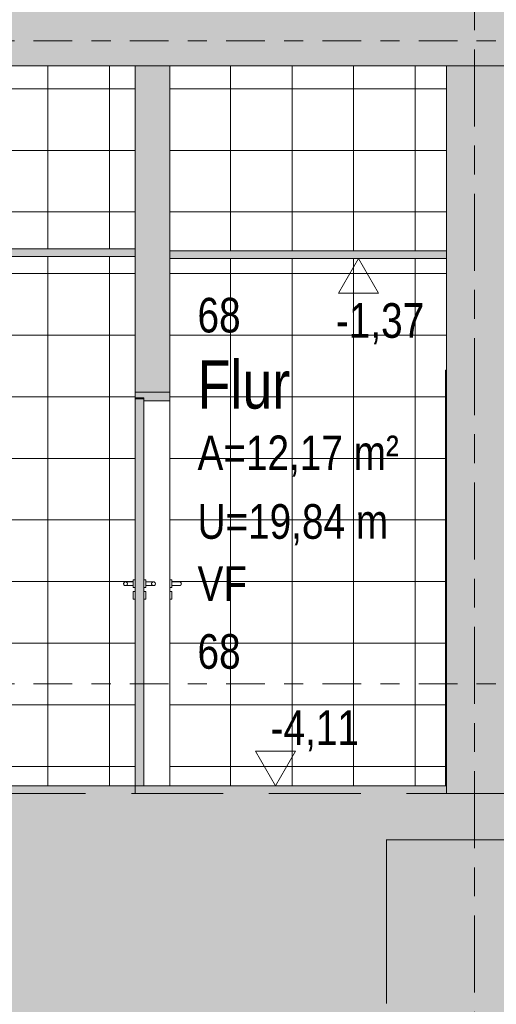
# Model space of a CAD drawing. Header units: metres. Extents: x 2 to 230, y -14 to 869.
# Tile 32 of 71: x 61.07 to 63.54, y -8.04 to -2.92. Entities that reach past the tile are written whole.
import ezdxf

# ---------------------------------------------------------------- set-up
doc = ezdxf.new("R2010")
doc.units = ezdxf.units.M
for name, pattern in [('_Ebene_', [0.4, 0.2, -0.1, 0, -0.1]), ('_Rasterlinie_', [0.75, 0.4, -0.1, 0.15, -0.1]), ('Abgebrochen', [0.714375, 0.47625, -0.238125])]:
    doc.linetypes.add(name, pattern=pattern)
for name, color, linetype, lineweight in [('A_Detailelemente', 7, 'Continuous', 9), ('A_Ebenen', 50, 'Continuous', 5), ('A_Geschossdecken', 7, 'Continuous', 5), ('A_Geschossdecken_Schraffur', 7, 'Continuous', 5), ('A_Hoehenkoten', 124, 'Continuous', 5), ('A_Raster', 128, 'Continuous', 5), ('A_Raum-Txt', 16, 'Continuous', 5), ('A_Tragwerksstützen', 7, 'Continuous', 5), ('A_Tuer', 128, 'Continuous', 5), ('A_Türen_Element', 128, 'Continuous', 5), ('A_Türen_Rahmen', 128, 'Continuous', 5), ('A_Wand', 244, 'Continuous', 5), ('A_Wand_Schraff', 1, 'Continuous', 5), ('A_Wände_Oberflächenschraffur', 244, 'Continuous', 5)]:
    doc.layers.add(name, color=color, linetype=linetype, lineweight=lineweight)
doc.styles.add('Arial', font='arial.ttf', dxfattribs={"width": 0.8, "height": 0.18})
doc.styles.add('Arial_B', font='txt', dxfattribs={"width": 0.8, "height": 0.25})
pattern_1 = [(0, (0.09525, 18.796), (0, 0.32), []), (90, (0.09525, 18.796), (-0.32, 2e-17), [])]
pattern_2 = [(0, (0.08325, 18.796), (0, 0.32), []), (90, (0.08325, 18.796), (-0.32, 2e-17), [])]

# ---------------------------------------------------------------- blocks, each defined once
blk = doc.blocks.new('TU DF 1 - Rahmenstock flächenbündig variabel - DL - H - 840 x 2000-8069387-G')
at = {"layer": 'A_Tuer', "color": 250, "lineweight": 9}
for p, q in [((18.4067, -5.8351), (18.3971, -5.8351)), ((18.3971, -5.8751), (18.4067, -5.8751)), ((18.4467, -5.8451), (18.4067, -5.8451)), ((18.4467, -5.8451), (18.4067, -5.8451)), ((18.4067, -5.8651), (18.4467, -5.8651)), ((18.4067, -5.8651), (18.4467, -5.8651)), ((18.4467, -5.8451), (18.4466, -5.8451)), ((18.4467, -5.8451), (18.4466, -5.8451)), ((18.4466, -5.8651), (18.4467, -5.8651)), ((18.4466, -5.8651), (18.4467, -5.8651)), ((18.4067, -5.8951), (18.3971, -5.8951)), ((18.3971, -5.9351), (18.4067, -5.9351))]:
    blk.add_line(p, q, dxfattribs=at)
for centre, start_param, end_param in [((18.4067, -5.8551), 4.712389, 6.283185), ((18.4067, -5.8551), 3.141593, 4.712389), ((18.4067, -5.9151), 4.712389, 6.283185), ((18.4067, -5.9151), 3.141593, 4.712389)]:
    blk.add_ellipse(centre, major_axis=(0, 0.02), ratio=0.000815, start_param=start_param, end_param=end_param, dxfattribs=at)
for points, knots in [([(18.4567, -5.8551), (18.4567, -5.8542), (18.4566, -5.8529), (18.456, -5.8513), (18.4554, -5.8501), (18.4548, -5.8492), (18.4543, -5.8485), (18.4537, -5.8479), (18.4528, -5.8471), (18.4519, -5.8465), (18.4512, -5.8461), (18.4506, -5.8459), (18.4499, -5.8456), (18.4493, -5.8454), (18.4487, -5.8453), (18.448, -5.8452), (18.4474, -5.8451), (18.447, -5.8451), (18.4467, -5.8451)], [0, 0, 0, 0, 0.0833333, 0.125, 0.1666667, 0.2083333, 0.2291667, 0.25, 0.2916667, 0.3333333, 0.3541667, 0.375, 0.3958333, 0.4166667, 0.4375, 0.4583333, 0.4791667, 0.5, 0.5, 0.5, 0.5]), ([(18.4567, -5.8551), (18.4567, -5.8542), (18.4566, -5.8529), (18.456, -5.8513), (18.4554, -5.8501), (18.4548, -5.8492), (18.4543, -5.8485), (18.4537, -5.8479), (18.4528, -5.8471), (18.4519, -5.8465), (18.4512, -5.8461), (18.4506, -5.8459), (18.4499, -5.8456), (18.4493, -5.8454), (18.4487, -5.8453), (18.448, -5.8452), (18.4474, -5.8451), (18.447, -5.8451), (18.4467, -5.8451)], [0, 0, 0, 0, 0.0833333, 0.125, 0.1666667, 0.2083333, 0.2291667, 0.25, 0.2916667, 0.3333333, 0.3541667, 0.375, 0.3958333, 0.4166667, 0.4375, 0.4583333, 0.4791667, 0.5, 0.5, 0.5, 0.5]), ([(18.4467, -5.8651), (18.447, -5.8651), (18.4474, -5.8651), (18.448, -5.865), (18.4487, -5.8649), (18.4493, -5.8648), (18.4499, -5.8646), (18.4506, -5.8643), (18.4512, -5.8641), (18.4517, -5.8638), (18.4523, -5.8634), (18.453, -5.8629), (18.4537, -5.8623), (18.4543, -5.8617), (18.4548, -5.861), (18.4554, -5.8601), (18.456, -5.8589), (18.4566, -5.8573), (18.4567, -5.856), (18.4567, -5.8551)], [0.5, 0.5, 0.5, 0.5, 0.5208333, 0.5416667, 0.5625, 0.5833333, 0.6041667, 0.625, 0.6458333, 0.6666667, 0.6875, 0.7083333, 0.75, 0.7708333, 0.7916667, 0.8333333, 0.875, 0.9166667, 1, 1, 1, 1]), ([(18.4467, -5.8651), (18.447, -5.8651), (18.4474, -5.8651), (18.448, -5.865), (18.4487, -5.8649), (18.4493, -5.8648), (18.4499, -5.8646), (18.4506, -5.8643), (18.4512, -5.8641), (18.4517, -5.8638), (18.4523, -5.8634), (18.453, -5.8629), (18.4537, -5.8623), (18.4543, -5.8617), (18.4548, -5.861), (18.4554, -5.8601), (18.456, -5.8589), (18.4566, -5.8573), (18.4567, -5.856), (18.4567, -5.8551)], [0.5, 0.5, 0.5, 0.5, 0.5208333, 0.5416667, 0.5625, 0.5833333, 0.6041667, 0.625, 0.6458333, 0.6666667, 0.6875, 0.7083333, 0.75, 0.7708333, 0.7916667, 0.8333333, 0.875, 0.9166667, 1, 1, 1, 1])]:
    blk.add_open_spline(points, degree=3, knots=knots, dxfattribs=at)
blk = doc.blocks.new('TU DF 1 - Rahmenstock flächenbündig variabel - DL - H - 840 x 2000-8069379-G')
at = {"layer": 'A_Tuer', "lineweight": 9}
for points in [[(18.3973, -4.9051), (18.3973, -4.8601), (18.2173, -4.8601), (18.2173, -4.8901), (18.2623, -4.8901), (18.2623, -4.9051)], [(18.2623, -6.9051), (18.2623, -4.8941), (18.2173, -4.8941), (18.2173, -6.9051)]]:
    blk.add_hatch(color=253, dxfattribs=at).paths.add_polyline_path(points, flags=0)
at = {"layer": 'A_Tuer', "color": 250, "lineweight": 9}
for p, q in [((18.2072, -5.8451), (18.1672, -5.8451)), ((18.1673, -5.8451), (18.1672, -5.8451)), ((18.2072, -5.8451), (18.1672, -5.8451)), ((18.1673, -5.8451), (18.1672, -5.8451)), ((18.1672, -5.8651), (18.2072, -5.8651)), ((18.1672, -5.8651), (18.1673, -5.8651)), ((18.1672, -5.8651), (18.2072, -5.8651)), ((18.1672, -5.8651), (18.1673, -5.8651)), ((18.2172, -5.8351), (18.2072, -5.8351)), ((18.2072, -5.8751), (18.2172, -5.8751)), ((18.2722, -5.8351), (18.2623, -5.8351)), ((18.2623, -5.8751), (18.2722, -5.8751)), ((18.3122, -5.8451), (18.2722, -5.8451)), ((18.3122, -5.8451), (18.2722, -5.8451)), ((18.2722, -5.8651), (18.3122, -5.8651)), ((18.2722, -5.8651), (18.3122, -5.8651)), ((18.3123, -5.8451), (18.3122, -5.8451)), ((18.3123, -5.8451), (18.3122, -5.8451)), ((18.3122, -5.8651), (18.3123, -5.8651)), ((18.3122, -5.8651), (18.3123, -5.8651)), ((18.2172, -5.8951), (18.2072, -5.8951)), ((18.2722, -5.8951), (18.2623, -5.8951)), ((18.2072, -5.9351), (18.2172, -5.9351)), ((18.2623, -5.9351), (18.2722, -5.9351))]:
    blk.add_line(p, q, dxfattribs=at)
for centre, major_axis, ratio, start_param, end_param in [((18.1673, -5.8551), (0, 0.01), 1, 4.712389, 7.853982), ((18.1673, -5.8551), (0, 0.01), 1, 4.712389, 7.853982), ((18.1673, -5.8551), (0, 0.01), 1, 1.570796, 4.712389), ((18.1673, -5.8551), (0, 0.01), 1, 1.570796, 4.712389), ((18.2072, -5.8551), (0, 0.02), 0.000815, 4.712389, 6.283185), ((18.2072, -5.8551), (0, 0.02), 0.000815, 3.141593, 4.712389), ((18.2172, -5.8551), (0, 0.02), 0.000815, 4.712389, 6.283185), ((18.2172, -5.8551), (0, 0.02), 0.000815, 3.141593, 4.712389), ((18.2722, -5.8551), (0, 0.02), 0.000815, 4.712389, 6.283185), ((18.2722, -5.8551), (0, 0.02), 0.000815, 3.141593, 4.712389), ((18.3123, -5.8551), (0, 0.01), 1, 4.712389, 7.853982), ((18.3123, -5.8551), (0, 0.01), 1, 4.712389, 7.853982), ((18.3123, -5.8551), (0, 0.01), 1, 1.570796, 4.712389), ((18.3123, -5.8551), (0, 0.01), 1, 1.570796, 4.712389), ((18.2072, -5.9151), (0, 0.02), 0.000815, 4.712389, 6.283185), ((18.2072, -5.9151), (0, 0.02), 0.000815, 3.141593, 4.712389), ((18.2172, -5.9151), (0, 0.02), 0.000815, 4.712389, 6.283185), ((18.2172, -5.9151), (0, 0.02), 0.000815, 3.141593, 4.712389), ((18.2722, -5.9151), (0, 0.02), 0.000815, 4.712389, 6.283185), ((18.2722, -5.9151), (0, 0.02), 0.000815, 3.141593, 4.712389)]:
    blk.add_ellipse(centre, major_axis=major_axis, ratio=ratio, start_param=start_param, end_param=end_param, dxfattribs=at)
for points, knots in [([(18.1572, -5.8551), (18.1572, -5.8542), (18.1573, -5.8529), (18.1579, -5.8513), (18.1585, -5.8501), (18.1591, -5.8492), (18.1596, -5.8485), (18.1602, -5.8479), (18.1611, -5.8471), (18.162, -5.8465), (18.1627, -5.8461), (18.1633, -5.8459), (18.164, -5.8456), (18.1646, -5.8454), (18.1652, -5.8453), (18.1659, -5.8452), (18.1665, -5.8451), (18.1672, -5.8451), (18.1678, -5.8451), (18.1685, -5.8452), (18.1691, -5.8453), (18.1698, -5.8454), (18.1704, -5.8456), (18.171, -5.8459), (18.1716, -5.8461), (18.1722, -5.8464), (18.1727, -5.8468), (18.1735, -5.8473), (18.1741, -5.8479), (18.1747, -5.8485), (18.1752, -5.8491), (18.1755, -5.8496), (18.1757, -5.8499)], [0, 0, 0, 0, 0.0833333, 0.125, 0.1666667, 0.2083333, 0.2291667, 0.25, 0.2916667, 0.3333333, 0.3541667, 0.375, 0.3958333, 0.4166667, 0.4375, 0.4583333, 0.4791667, 0.5, 0.5208333, 0.5416667, 0.5625, 0.5833333, 0.6041667, 0.625, 0.6458333, 0.6666667, 0.6875, 0.7083333, 0.75, 0.7708333, 0.7916667, 0.8265127, 0.8265127, 0.8265127, 0.8265127]), ([(18.1572, -5.8551), (18.1572, -5.8542), (18.1573, -5.8529), (18.1579, -5.8513), (18.1585, -5.8501), (18.1591, -5.8492), (18.1596, -5.8485), (18.1602, -5.8479), (18.1611, -5.8471), (18.162, -5.8465), (18.1627, -5.8461), (18.1633, -5.8459), (18.164, -5.8456), (18.1646, -5.8454), (18.1652, -5.8453), (18.1659, -5.8452), (18.1665, -5.8451), (18.1672, -5.8451), (18.1678, -5.8451), (18.1685, -5.8452), (18.1691, -5.8453), (18.1698, -5.8454), (18.1704, -5.8456), (18.171, -5.8459), (18.1716, -5.8461), (18.1722, -5.8464), (18.1727, -5.8468), (18.1735, -5.8473), (18.1741, -5.8479), (18.1747, -5.8485), (18.1752, -5.8491), (18.1755, -5.8496), (18.1757, -5.8499)], [0, 0, 0, 0, 0.0833333, 0.125, 0.1666667, 0.2083333, 0.2291667, 0.25, 0.2916667, 0.3333333, 0.3541667, 0.375, 0.3958333, 0.4166667, 0.4375, 0.4583333, 0.4791667, 0.5, 0.5208333, 0.5416667, 0.5625, 0.5833333, 0.6041667, 0.625, 0.6458333, 0.6666667, 0.6875, 0.7083333, 0.75, 0.7708333, 0.7916667, 0.8265127, 0.8265127, 0.8265127, 0.8265127]), ([(18.1722, -5.8638), (18.172, -5.8639), (18.1716, -5.8641), (18.171, -5.8643), (18.1704, -5.8646), (18.1698, -5.8648), (18.1691, -5.8649), (18.1685, -5.865), (18.1678, -5.8651), (18.1672, -5.8651), (18.1665, -5.8651), (18.1659, -5.865), (18.1652, -5.8649), (18.1646, -5.8648), (18.164, -5.8646), (18.1633, -5.8643), (18.1627, -5.8641), (18.1622, -5.8638), (18.1616, -5.8634), (18.1609, -5.8629), (18.1602, -5.8623), (18.1596, -5.8617), (18.1591, -5.861), (18.1585, -5.8601), (18.1579, -5.8589), (18.1573, -5.8573), (18.1572, -5.856), (18.1572, -5.8551)], [0.3333333, 0.3333333, 0.3333333, 0.3333333, 0.3541667, 0.375, 0.3958333, 0.4166667, 0.4375, 0.4583333, 0.4791667, 0.5, 0.5208333, 0.5416667, 0.5625, 0.5833333, 0.6041667, 0.625, 0.6458333, 0.6666667, 0.6875, 0.7083333, 0.75, 0.7708333, 0.7916667, 0.8333333, 0.875, 0.9166667, 1, 1, 1, 1]), ([(18.1722, -5.8638), (18.172, -5.8639), (18.1716, -5.8641), (18.171, -5.8643), (18.1704, -5.8646), (18.1698, -5.8648), (18.1691, -5.8649), (18.1685, -5.865), (18.1678, -5.8651), (18.1672, -5.8651), (18.1665, -5.8651), (18.1659, -5.865), (18.1652, -5.8649), (18.1646, -5.8648), (18.164, -5.8646), (18.1633, -5.8643), (18.1627, -5.8641), (18.1622, -5.8638), (18.1616, -5.8634), (18.1609, -5.8629), (18.1602, -5.8623), (18.1596, -5.8617), (18.1591, -5.861), (18.1585, -5.8601), (18.1579, -5.8589), (18.1573, -5.8573), (18.1572, -5.856), (18.1572, -5.8551)], [0.3333333, 0.3333333, 0.3333333, 0.3333333, 0.3541667, 0.375, 0.3958333, 0.4166667, 0.4375, 0.4583333, 0.4791667, 0.5, 0.5208333, 0.5416667, 0.5625, 0.5833333, 0.6041667, 0.625, 0.6458333, 0.6666667, 0.6875, 0.7083333, 0.75, 0.7708333, 0.7916667, 0.8333333, 0.875, 0.9166667, 1, 1, 1, 1]), ([(18.1756, -5.8605), (18.1754, -5.8607), (18.1752, -5.8612), (18.1747, -5.8617), (18.1741, -5.8623), (18.1734, -5.8629), (18.1728, -5.8634), (18.1726, -5.8635)], [0.1824001, 0.1824001, 0.1824001, 0.1824001, 0.2083333, 0.2291667, 0.25, 0.2916667, 0.3171829, 0.3171829, 0.3171829, 0.3171829]), ([(18.1756, -5.8605), (18.1754, -5.8607), (18.1752, -5.8612), (18.1747, -5.8617), (18.1741, -5.8623), (18.1734, -5.8629), (18.1728, -5.8634), (18.1726, -5.8635)], [0.1824001, 0.1824001, 0.1824001, 0.1824001, 0.2083333, 0.2291667, 0.25, 0.2916667, 0.3171829, 0.3171829, 0.3171829, 0.3171829]), ([(18.3022, -5.8551), (18.3022, -5.8542), (18.3024, -5.8529), (18.3029, -5.8513), (18.3035, -5.8501), (18.3041, -5.8492), (18.3047, -5.8485), (18.3053, -5.8479), (18.3061, -5.8471), (18.307, -5.8465), (18.3077, -5.8461), (18.3083, -5.8459), (18.309, -5.8456), (18.3096, -5.8454), (18.3102, -5.8453), (18.3109, -5.8452), (18.3115, -5.8451), (18.3122, -5.8451), (18.3128, -5.8451), (18.3135, -5.8452), (18.3141, -5.8453), (18.3148, -5.8454), (18.3154, -5.8456), (18.316, -5.8459), (18.3166, -5.8461), (18.317, -5.8463), (18.3172, -5.8464)], [0, 0, 0, 0, 0.0833333, 0.125, 0.1666667, 0.2083333, 0.2291667, 0.25, 0.2916667, 0.3333333, 0.3541667, 0.375, 0.3958333, 0.4166667, 0.4375, 0.4583333, 0.4791667, 0.5, 0.5208333, 0.5416667, 0.5625, 0.5833333, 0.6041667, 0.625, 0.6458333, 0.6666667, 0.6666667, 0.6666667, 0.6666667]), ([(18.3022, -5.8551), (18.3022, -5.8542), (18.3024, -5.8529), (18.3029, -5.8513), (18.3035, -5.8501), (18.3041, -5.8492), (18.3047, -5.8485), (18.3053, -5.8479), (18.3061, -5.8471), (18.307, -5.8465), (18.3077, -5.8461), (18.3083, -5.8459), (18.309, -5.8456), (18.3096, -5.8454), (18.3102, -5.8453), (18.3109, -5.8452), (18.3115, -5.8451), (18.3122, -5.8451), (18.3128, -5.8451), (18.3135, -5.8452), (18.3141, -5.8453), (18.3148, -5.8454), (18.3154, -5.8456), (18.316, -5.8459), (18.3166, -5.8461), (18.317, -5.8463), (18.3172, -5.8464)], [0, 0, 0, 0, 0.0833333, 0.125, 0.1666667, 0.2083333, 0.2291667, 0.25, 0.2916667, 0.3333333, 0.3541667, 0.375, 0.3958333, 0.4166667, 0.4375, 0.4583333, 0.4791667, 0.5, 0.5208333, 0.5416667, 0.5625, 0.5833333, 0.6041667, 0.625, 0.6458333, 0.6666667, 0.6666667, 0.6666667, 0.6666667]), ([(18.319, -5.8624), (18.3187, -5.8627), (18.3182, -5.8631), (18.3174, -5.8637), (18.3166, -5.8641), (18.316, -5.8643), (18.3154, -5.8646), (18.3148, -5.8648), (18.3141, -5.8649), (18.3135, -5.865), (18.3128, -5.8651), (18.3122, -5.8651), (18.3115, -5.8651), (18.3109, -5.865), (18.3102, -5.8649), (18.3096, -5.8648), (18.309, -5.8646), (18.3083, -5.8643), (18.3077, -5.8641), (18.3072, -5.8638), (18.3066, -5.8634), (18.3059, -5.8629), (18.3053, -5.8623), (18.3047, -5.8617), (18.3041, -5.861), (18.3035, -5.8601), (18.3029, -5.8589), (18.3024, -5.8573), (18.3022, -5.856), (18.3022, -5.8551)], [0.2626317, 0.2626317, 0.2626317, 0.2626317, 0.2916667, 0.3333333, 0.3541667, 0.375, 0.3958333, 0.4166667, 0.4375, 0.4583333, 0.4791667, 0.5, 0.5208333, 0.5416667, 0.5625, 0.5833333, 0.6041667, 0.625, 0.6458333, 0.6666667, 0.6875, 0.7083333, 0.75, 0.7708333, 0.7916667, 0.8333333, 0.875, 0.9166667, 1, 1, 1, 1]), ([(18.319, -5.8624), (18.3187, -5.8627), (18.3182, -5.8631), (18.3174, -5.8637), (18.3166, -5.8641), (18.316, -5.8643), (18.3154, -5.8646), (18.3148, -5.8648), (18.3141, -5.8649), (18.3135, -5.865), (18.3128, -5.8651), (18.3122, -5.8651), (18.3115, -5.8651), (18.3109, -5.865), (18.3102, -5.8649), (18.3096, -5.8648), (18.309, -5.8646), (18.3083, -5.8643), (18.3077, -5.8641), (18.3072, -5.8638), (18.3066, -5.8634), (18.3059, -5.8629), (18.3053, -5.8623), (18.3047, -5.8617), (18.3041, -5.861), (18.3035, -5.8601), (18.3029, -5.8589), (18.3024, -5.8573), (18.3022, -5.856), (18.3022, -5.8551)], [0.2626317, 0.2626317, 0.2626317, 0.2626317, 0.2916667, 0.3333333, 0.3541667, 0.375, 0.3958333, 0.4166667, 0.4375, 0.4583333, 0.4791667, 0.5, 0.5208333, 0.5416667, 0.5625, 0.5833333, 0.6041667, 0.625, 0.6458333, 0.6666667, 0.6875, 0.7083333, 0.75, 0.7708333, 0.7916667, 0.8333333, 0.875, 0.9166667, 1, 1, 1, 1]), ([(18.3174, -5.8466), (18.3175, -5.8467), (18.3178, -5.8468), (18.3184, -5.8473), (18.3191, -5.8479), (18.3197, -5.8485), (18.3202, -5.8492), (18.3209, -5.8501), (18.3214, -5.8512), (18.3216, -5.8519), (18.3217, -5.8522)], [0.6766542, 0.6766542, 0.6766542, 0.6766542, 0.6875, 0.7083333, 0.75, 0.7708333, 0.7916667, 0.8333333, 0.875, 0.9063372, 0.9063372, 0.9063372, 0.9063372]), ([(18.3174, -5.8466), (18.3175, -5.8467), (18.3178, -5.8468), (18.3184, -5.8473), (18.3191, -5.8479), (18.3197, -5.8485), (18.3202, -5.8492), (18.3209, -5.8501), (18.3214, -5.8512), (18.3216, -5.8519), (18.3217, -5.8522)], [0.6766542, 0.6766542, 0.6766542, 0.6766542, 0.6875, 0.7083333, 0.75, 0.7708333, 0.7916667, 0.8333333, 0.875, 0.9063372, 0.9063372, 0.9063372, 0.9063372]), ([(18.3216, -5.8584), (18.3216, -5.8586), (18.3213, -5.8591), (18.3209, -5.8601), (18.3202, -5.861), (18.3198, -5.8615), (18.3197, -5.8617)], [0.1056668, 0.1056668, 0.1056668, 0.1056668, 0.125, 0.1666667, 0.2083333, 0.2291667, 0.2291667, 0.2291667, 0.2291667]), ([(18.3216, -5.8584), (18.3216, -5.8586), (18.3213, -5.8591), (18.3209, -5.8601), (18.3202, -5.861), (18.3198, -5.8615), (18.3197, -5.8617)], [0.1056668, 0.1056668, 0.1056668, 0.1056668, 0.125, 0.1666667, 0.2083333, 0.2291667, 0.2291667, 0.2291667, 0.2291667])]:
    blk.add_open_spline(points, degree=3, knots=knots, dxfattribs=at)
at = {"layer": 'A_Türen_Element', "color": 250, "lineweight": 9}
for p, q in [((18.2173, -4.8941), (18.2171, -4.8941)), ((18.2171, -4.8941), (18.2171, -5.8342)), ((18.2623, -4.8941), (18.2173, -4.8941)), ((18.2173, -4.8941), (18.2173, -6.9051)), ((18.2623, -6.9051), (18.2623, -4.8941)), ((18.2171, -5.8751), (18.2171, -5.8951)), ((18.2171, -5.9351), (18.2171, -6.9051)), ((18.2173, -6.9051), (18.2623, -6.9051))]:
    blk.add_line(p, q, dxfattribs=at)
at = {"layer": 'A_Türen_Rahmen', "color": 250, "lineweight": 9}
for p, q in [((18.2173, -4.8601), (18.2171, -4.8601)), ((18.2171, -4.8901), (18.2171, -4.8601)), ((18.2171, -4.8901), (18.2171, -4.8601)), ((18.2171, -4.8901), (18.2171, -4.8941)), ((18.2171, -4.8901), (18.2173, -4.8901)), ((18.3973, -4.8601), (18.2173, -4.8601)), ((18.2173, -4.8601), (18.2173, -4.8901)), ((18.2173, -4.8901), (18.2623, -4.8901)), ((18.2621, -4.8941), (18.2621, -4.8901)), ((18.2623, -4.8901), (18.2623, -4.9051)), ((18.2623, -4.9051), (18.3973, -4.9051)), ((18.3971, -6.9051), (18.3971, -4.9051)), ((18.3973, -4.9051), (18.3973, -4.8601))]:
    blk.add_line(p, q, dxfattribs=at)
blk = doc.blocks.new('Höhenkoten - leer-6237472-G')
at = {"layer": 'A_Hoehenkoten'}
for p, q in [((-21.5123, -9.1401), (-21.7201, -9.1401)), ((-21.6162, -9.3201), (-21.7201, -9.1401)), ((-21.6162, -9.3201), (-21.5123, -9.1401))]:
    blk.add_line(p, q, dxfattribs=at)

msp = doc.modelspace()

# ---------------------------------------------------------------- hatches: boundary and pattern name
at = {"layer": 'A_Detailelemente'}
msp.add_hatch(color=254, dxfattribs=at).paths.add_polyline_path([(73.8044, -13.2636), (77.5778, -13.2636), (77.5778, -3.5972), (77.5566, -3.5972), (75.0032, -3.535), (75.0032, -3.4313), (74.5135, -3.4313), (74.5135, -6.3951), (74.9512, -6.3951), (74.9512, -7.2451), (73.8712, -7.2451), (73.8712, -6.3951), (72.0969, -6.3951), (72.0969, -7.1851), (72.4312, -7.1851), (72.4312, -8.0351), (71.3512, -8.0351), (71.3512, -7.1851), (63.9041, -7.1851), (63.9041, -8.0351), (62.9728, -8.0351), (62.9728, -7.1851), (57.5214, -7.1851), (57.5214, -9.5651), (57.7928, -9.5651), (57.7928, -10.0651), (56.7928, -10.0651), (56.7928, -9.5651), (44.8133, -9.5651), (44.8133, -10.0651), (43.8133, -10.0651), (43.8133, -9.5651), (21.6076, -9.5651), (21.6076, -10.2851), (20.1076, -10.2851), (20.1076, -9.5651), (20.2308, -9.5651), (20.2308, -3.7704), (17.2026, -3.8625), (17.2026, -13.2636), (70.0309, -13.2636)], flags=0)
at = {"layer": 'A_Geschossdecken_Schraffur', "lineweight": 9}
for points in [[(64.3708, -3.1651), (71.8912, -3.1651), (71.8912, -2.8151), (57.108, -2.8151), (57.108, -3.1651), (62.484, -3.1651)], [(61.6695, -4.1551), (61.6695, -4.1151), (59.1381, -4.1151), (59.1381, -4.1551), (60.5973, -4.1551)], [(63.2864, -4.1651), (63.2864, -4.1251), (61.8495, -4.1251), (61.8495, -4.1651), (62.484, -4.1651)], [(59.6539, -6.9451), (61.6695, -6.9451), (61.6695, -6.9051), (59.1381, -6.9051), (59.1381, -6.9451), (59.1823, -6.9451)], [(63.2864, -6.9451), (63.2864, -6.9051), (61.6696, -6.9051), (61.6696, -6.9451), (62.484, -6.9451)], [(62.9728, -7.1851), (72.0936, -7.1851), (72.0936, -6.9451), (57.1614, -6.9451), (57.1614, -7.1851), (62.484, -7.1851)], [(63.9041, -8.0351), (63.9041, -7.1851), (62.9741, -7.1851), (62.9741, -8.0351)]]:
    msp.add_hatch(color=253, dxfattribs=at).paths.add_polyline_path(points, flags=0)
at = {"layer": 'A_Wand_Schraff', "lineweight": 9}
for points in [[(61.8495, -4.8601), (61.8495, -3.1651), (61.6695, -3.1651), (61.6695, -4.8601)], [(63.5864, -6.9451), (63.5864, -3.1651), (63.2864, -3.1651), (63.2864, -6.9451)]]:
    msp.add_hatch(color=253, dxfattribs=at).paths.add_polyline_path(points, flags=0)
at = {"layer": 'A_Wände_Oberflächenschraffur'}
h = msp.add_hatch(dxfattribs=at)
h.set_pattern_fill('FP_1', color=133, style=0, pattern_type=2)
h.set_pattern_definition(pattern_1)
h.paths.add_polyline_path([(61.6594, -5.8648), (61.6586, -5.8651), (61.6169, -5.8648), (61.6124, -5.8622), (61.6099, -5.8577), (61.6099, -5.8525), (61.6145, -5.8464), (61.6295, -5.8451), (61.6594, -5.8451), (61.6594, -5.8638)], flags=0)
h.paths.add_polyline_path([(59.2669, -6.9051), (61.6693, -6.9051), (61.6693, -5.9351), (61.6594, -5.9344), (61.6594, -5.8951), (61.6693, -5.8951), (61.6693, -5.8751), (61.6594, -5.8751), (61.6594, -5.8351), (61.6693, -5.8342), (61.6693, -4.1551), (59.2669, -4.1551), (59.2669, -6.8232)], flags=0)
h.paths.add_polyline_path([(61.628, -5.8499), (61.6244, -5.8464), (61.6255, -5.848), (61.6265, -5.8488)], flags=0)
h.paths.add_polyline_path([(60.5973, -4.1151), (61.6693, -4.1151), (61.6693, -3.1651), (59.2669, -3.1651), (59.2669, -4.1151), (59.6539, -4.1151)], flags=0)
h = msp.add_hatch(dxfattribs=at)
h.set_pattern_fill('FP_1', color=133, style=0, pattern_type=2)
h.set_pattern_definition(pattern_1)
h.paths.add_polyline_path([(61.6594, -5.8648), (61.6586, -5.8651), (61.6169, -5.8648), (61.6124, -5.8622), (61.6099, -5.8577), (61.6099, -5.8525), (61.6145, -5.8464), (61.6295, -5.8451), (61.6594, -5.8451), (61.6594, -5.8638)], flags=0)
h.paths.add_polyline_path([(59.2669, -6.9051), (61.6693, -6.9051), (61.6693, -5.9351), (61.6594, -5.9344), (61.6594, -5.8951), (61.6693, -5.8951), (61.6693, -5.8751), (61.6594, -5.8751), (61.6594, -5.8351), (61.6693, -5.8342), (61.6693, -4.1551), (59.2669, -4.1551), (59.2669, -6.8232)], flags=0)
h.paths.add_polyline_path([(61.628, -5.8499), (61.6244, -5.8464), (61.6255, -5.848), (61.6265, -5.8488)], flags=0)
h.paths.add_polyline_path([(60.5973, -4.1151), (61.6693, -4.1151), (61.6693, -3.1651), (59.2669, -3.1651), (59.2669, -4.1151), (59.6539, -4.1151)], flags=0)
h = msp.add_hatch(dxfattribs=at)
h.set_pattern_fill('FP_3', color=133, style=0, pattern_type=2)
h.set_pattern_definition(pattern_2)
h.paths.add_polyline_path([(61.8494, -6.9051), (63.2808, -6.9051), (63.2808, -4.7451), (63.2864, -4.7451), (63.2864, -4.1651), (61.8495, -4.1651), (61.8494, -5.8351), (61.859, -5.8358), (61.859, -5.8451), (61.9016, -5.8454), (61.9061, -5.848), (61.9086, -5.8525), (61.9086, -5.8577), (61.9061, -5.8622), (61.9016, -5.8648), (61.8944, -5.8651), (61.859, -5.8651), (61.859, -5.8751), (61.8494, -5.8751), (61.8494, -5.8951), (61.859, -5.8958), (61.859, -5.9351), (61.8494, -5.9351), (61.8494, -6.8961)], flags=0)
h.paths.add_polyline_path([(62.484, -4.1251), (63.2864, -4.1251), (63.2864, -3.1651), (61.8495, -3.1651), (61.8495, -4.1251)], flags=0)
h = msp.add_hatch(dxfattribs=at)
h.set_pattern_fill('FP_3', color=133, style=0, pattern_type=2)
h.set_pattern_definition(pattern_2)
h.paths.add_polyline_path([(61.8494, -6.9051), (63.2808, -6.9051), (63.2808, -4.7451), (63.2864, -4.7451), (63.2864, -4.1651), (61.8495, -4.1651), (61.8494, -5.8351), (61.859, -5.8358), (61.859, -5.8451), (61.9016, -5.8454), (61.9061, -5.848), (61.9086, -5.8525), (61.9086, -5.8577), (61.9061, -5.8622), (61.9016, -5.8648), (61.8944, -5.8651), (61.859, -5.8651), (61.859, -5.8751), (61.8494, -5.8751), (61.8494, -5.8951), (61.859, -5.8958), (61.859, -5.9351), (61.8494, -5.9351), (61.8494, -6.8961)], flags=0)
h.paths.add_polyline_path([(62.484, -4.1251), (63.2864, -4.1251), (63.2864, -3.1651), (61.8495, -3.1651), (61.8495, -4.1251)], flags=0)

# ---------------------------------------------------------------- linework, layer by layer
at = {"layer": 'A_Ebenen', "color": 130, "linetype": '_Ebene_', "lineweight": 9}
for p, q in [((77.8421, -3.0351), (16.3367, -3.0351)), ((77.8421, -6.3751), (16.3367, -6.3751))]:
    msp.add_line(p, q, dxfattribs=at)
at = {"layer": 'A_Ebenen', "color": 31, "linetype": 'Abgebrochen'}
msp.add_line((77.8421, -6.9451), (16.3367, -6.9451), dxfattribs=at)
at = {"layer": 'A_Geschossdecken', "color": 250, "lineweight": 9}
for p, q in [((57.5214, -3.1651), (71.7635, -3.1651)), ((61.6695, -4.1151), (59.1381, -4.1151)), ((63.2864, -4.1251), (61.8495, -4.1251)), ((59.1381, -4.1551), (61.6695, -4.1551)), ((61.8495, -4.1651), (63.2864, -4.1651)), ((61.6695, -6.9051), (57.5214, -6.9051)), ((61.6695, -6.9451), (61.6695, -6.9051)), ((61.6696, -6.9051), (61.6696, -6.9451)), ((63.2864, -6.9051), (61.6696, -6.9051)), ((63.2864, -6.9451), (63.2864, -6.9051)), ((63.9041, -7.1851), (62.9728, -7.1851)), ((62.9741, -7.1851), (62.9741, -8.0351))]:
    msp.add_line(p, q, dxfattribs=at)
at = {"layer": 'A_Raster', "linetype": '_Rasterlinie_', "lineweight": 9}
msp.add_line((63.4308, -13.2288), (63.4308, 12.7435), dxfattribs=at)
at = {"layer": 'A_Tragwerksstützen', "color": 250, "lineweight": 9}
for q in [(63.2864, -4.7451), (63.2808, -6.9051)]:
    msp.add_line((63.2808, -4.7451), q, dxfattribs=at)
at = {"layer": 'A_Wand', "color": 250, "lineweight": 9}
for p, q in [((61.6693, -4.1151), (61.6693, -3.1651)), ((61.6695, -3.1651), (61.6695, -4.8601)), ((61.8495, -4.8601), (61.8495, -3.1651)), ((63.2864, -3.1651), (63.2864, -6.9051)), ((61.6693, -5.8342), (61.6693, -4.1551)), ((61.6693, -4.8601), (61.8495, -4.8601)), ((61.6693, -4.8901), (61.6693, -4.8601)), ((61.6693, -5.8951), (61.6693, -5.8751)), ((61.6693, -6.9051), (61.6693, -5.9351)), ((63.2864, -6.9451), (63.5864, -6.9451))]:
    msp.add_line(p, q, dxfattribs=at)

# ---------------------------------------------------------------- block references
at = {"layer": 'A_Hoehenkoten', "extrusion": (0, 0, -1), "rotation": 180}
msp.add_blockref('Höhenkoten - leer-6237472-G', (-84.4453, -13.4852), dxfattribs=at)
at = {"layer": 'A_Hoehenkoten'}
msp.add_blockref('Höhenkoten - leer-6237472-G', (84.0146, 2.415), dxfattribs=at)
at = {"layer": 'A_Tuer', "color": 250, "lineweight": 9}
for name in ['TU DF 1 - Rahmenstock flächenbündig variabel - DL - H - 840 x 2000-8069379-G', 'TU DF 1 - Rahmenstock flächenbündig variabel - DL - H - 840 x 2000-8069387-G']:
    msp.add_blockref(name, (43.4522, 0), dxfattribs=at)

# ---------------------------------------------------------------- texts
at = {"layer": 'A_Hoehenkoten', "char_height": 0.18, "width": 0.542095, "attachment_point": 1, "line_spacing_factor": 0.941778, "style": 'Arial'}
for s, insert in [('-1,37', (62.7113, -4.3974)), ('-4,11', (62.3726, -6.5129))]:
    msp.add_mtext(s, dxfattribs=dict(at, insert=insert))
at = {"layer": 'A_Raum-Txt', "attachment_point": 1}
for s, insert, char_height, width, style in [('68', (61.9929, -4.3697), 0.18, 0.269367, 'Arial'), ('Flur', (61.9929, -4.6952), 0.25, 0.64135, 'Arial_B'), ('A=12,17 m²', (61.9929, -5.085), 0.18, 1.244219, 'Arial'), ('U=19,84 m', (61.9929, -5.4416), 0.18, 1.180084, 'Arial'), ('VF', (61.9929, -5.7643), 0.18, 0.307848, 'Arial'), ('68', (61.9929, -6.1169), 0.18, 0.269367, 'Arial')]:
    msp.add_mtext(s, dxfattribs=dict(at, insert=insert, char_height=char_height, width=width, style=style))

doc.saveas('drawing.dxf')
